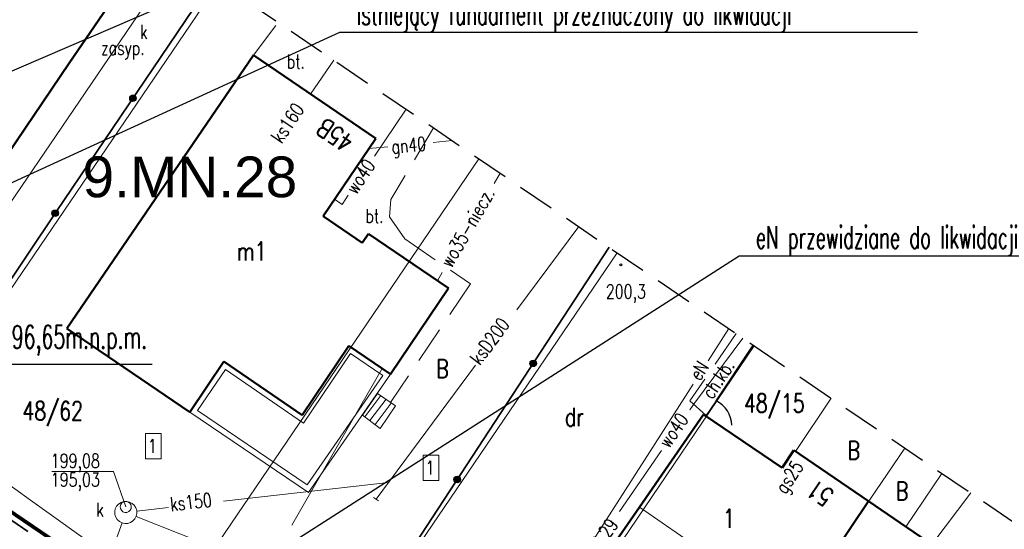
# Model space of a CAD drawing. Header units: centimetres. Extents: x 7405963 to 7406311, y 5744969 to 5745352.
# Tile 20 of 23: x 7406115 to 7406168, y 5745261 to 5745288. Entities that reach past the tile are written whole.
import ezdxf
from ezdxf import colors
from ezdxf.entities.mleader import LeaderData, LeaderLine
from ezdxf.enums import TextEntityAlignment as Align
from ezdxf.math import Vec2, Vec3

# ---------------------------------------------------------------- set-up
doc = ezdxf.new("R2010")
doc.units = ezdxf.units.CM
doc.header["$LTSCALE"] = 2
doc.header["$MEASUREMENT"] = 0
for name, pattern in [('0', [1.5, 1, -0.5]), ('2', [2, 1.5, -0.5]), ('2218', [1, 0.5, -0.5]), ('3901', [0]), ('PHANTOM2', [1.25, 0.625, -0.125, 0.125, -0.125, 0.125, -0.125])]:
    doc.linetypes.add(name, pattern=pattern)
for name, color, linetype, lineweight in [('__OPIS', 7, 'Continuous', 20), ('A-TEREN', 7, 'Continuous', 13), ('TEREN', 250, 'Continuous', 13)]:
    doc.layers.add(name, color=color, linetype=linetype, lineweight=lineweight)
for name, color, linetype in [('A-OPISY', 70, 'Continuous'), ('BETON', 7, '2'), ('BETON-OPIS', 7, '0'), ('BRAMA', 42, 'Continuous'), ('BUDYNKI', 7, 'Continuous'), ('BUDYNKI_-OPIS', 1, 'Continuous'), ('BUDYNKI_MUROWANE', 1, 'Continuous'), ('CHODNIK', 7, '0'), ('DZIALKI', 98, 'Continuous'), ('DZIALKI-OPIS', 98, 'Continuous'), ('ENERGIA', 10, 'Continuous'), ('ENERGIA-OPIS', 10, 'Continuous'), ('GAZ', 50, 'Continuous'), ('GAZ-OPIS', 7, 'Continuous'), ('KANALIZACJA', 36, 'Continuous'), ('KANALIZACJA-OPIS', 38, 'Continuous'), ('MDCP_nowa', 7, 'Continuous'), ('MPZP', 70, 'Continuous'), ('NAPIS', 7, 'Continuous'), ('NR_PORZADKOWY', 7, 'Continuous'), ('PLOT', 48, '3901'), ('RZEDNE', 7, 'Continuous'), ('SCHODY', 19, 'Continuous'), ('SKARPA', 201, 'Continuous'), ('STUDNIA_PODZIEMNA', 28, 'Continuous'), ('TARAS', 6, 'Continuous'), ('UZYTKI-OPIS', 98, '2218'), ('WLAZ_OKRAGLY', 42, 'Continuous'), ('WODOC-OPIS', 5, 'Continuous'), ('WODOCIAG', 5, 'Continuous'), ('zakres', 7, '0')]:
    doc.layers.add(name, color=color, linetype=linetype)
doc.styles.add('Arial-Bold', font='arial.ttf', dxfattribs={"width": 0.75})
doc.styles.add('RomanS', font='romans.shx', dxfattribs={"width": 0.75})
doc.styles.add('STYL1', font='SIMPLEX.SHX', dxfattribs={"width": 0.8})
doc.styles.add('STYL_ARIAL', font='simplex', dxfattribs={"width": 0.75, "oblique": 0.1})

# ---------------------------------------------------------------- blocks, each defined once
blk = doc.blocks.new('OTOF')
at = {"color": 0}
blk.add_arc((1.5, 0), 1.5, 116.7394, 180, dxfattribs=at)
blk = doc.blocks.new('SURS')
at = {"color": 0}
blk.add_circle((0, 0), 0.05, dxfattribs=at)
blk = doc.blocks.new('A$7E8815FB1995')
at = {"layer": 'BETON', "color": 7, "linetype": '0', "lineweight": 18}
for p, q in [((27.84, -13.46), (29.184, -11.69)), ((37.582, -17.396), (35.28, -21.26)), ((35.28, -21.26), (35.21, -22.21)), ((35.21, -22.21), (36.03, -23.39)), ((36.03, -23.39), (39.58, -25.82)), ((39.58, -25.82), (35.249, -32.231))]:
    blk.add_line(p, q, dxfattribs=at)
at = {"layer": 'BRAMA', "color": 7, "lineweight": 18}
blk.add_line((52.33, -32.94), (52.86, -32.15), dxfattribs=at)
at = {"layer": 'BUDYNKI', "color": 7, "lineweight": 50}
for p, q in [((17.75, -28.23), (27.84, -13.46)), ((27.84, -13.46), (34.46, -17.97)), ((34.46, -17.97), (31.61, -22.16)), ((31.61, -22.16), (33.73, -23.6)), ((33.73, -23.6), (34.06, -23.13)), ((34.06, -23.13), (38.39, -26.06)), ((38.39, -26.06), (35.26, -30.7)), ((24.41, -32.76), (17.75, -28.23)), ((33.01, -29.18), (30.48, -32.93)), ((35.26, -30.7), (33.01, -29.18)), ((26.25, -30.03), (24.41, -32.76)), ((30.48, -32.93), (26.25, -30.03)), ((52.185, -32.887), (48.722, -37.89)), ((56.428, -35.774), (52.185, -32.887)), ((57.074, -34.824), (56.428, -35.774)), ((61.112, -37.579), (57.074, -34.824)), ((57.018, -43.607), (61.112, -37.579)), ((65.61, -40.649), (61.112, -37.579)), ((48.722, -37.89), (45.449, -42.618))]:
    blk.add_line(p, q, dxfattribs=at)
at = {"layer": 'BUDYNKI', "color": 7, "lineweight": 18}
blk.add_line((48.722, -37.89), (57.018, -43.607), dxfattribs=at)
at = {"layer": 'BUDYNKI_MUROWANE', "color": 7, "lineweight": 50}
for p, q in [((17.89, -13.894), (22.482, -7.137)), ((14.04, -19.56), (17.89, -13.894))]:
    blk.add_line(p, q, dxfattribs=at)
at = {"layer": 'CHODNIK', "color": 7, "linetype": '0', "lineweight": 18}
for p, q in [((53.952, -28.518), (51.44, -32.15)), ((51.44, -32.15), (52.33, -32.94))]:
    blk.add_line(p, q, dxfattribs=at)
at = {"layer": 'DZIALKI', "color": 7, "lineweight": 18}
for p, q in [((6.95, -32.85), (23.811, -8.04)), ((9.13, -34.33), (25.994, -9.523)), ((40.038, -19.064), (23.17, -43.88)), ((30.65, -48.95), (47.511, -24.141)), ((44.97, -43.85), (54.916, -29.172)), ((9.13, -34.33), (23.17, -43.88)), ((53.09, -49.39), (63.065, -34.704))]:
    blk.add_line(p, q, dxfattribs=at)
at = {"layer": 'ENERGIA', "color": 10, "lineweight": 18}
for p, q in [((52.428, -29.994), (53.55, -28.244)), ((45.906, -40.164), (51.625, -31.246))]:
    blk.add_line(p, q, dxfattribs=at)
at = {"layer": 'GAZ', "color": 56, "lineweight": 18}
for p, q in [((37.566, -18.178), (38.591, -18.081)), ((35.112, -18.411), (34.094, -18.508)), ((59.082, -32), (57.163, -34.894)), ((66.632, -37.127), (64.53, -39.912))]:
    blk.add_line(p, q, dxfattribs=at)
at = {"layer": 'KANALIZACJA', "color": 34, "lineweight": 18}
for p, q in [((30.939, -15.571), (32.188, -13.731)), ((42.09, -27.226), (45.432, -22.729)), ((34.479, -37.467), (39.86, -30.227)), ((20.282, -35.974), (16.937, -35.974)), ((20.941, -37.883), (20.282, -35.974)), ((14.079, -36.29), (15.797, -37.515)), ((26.234, -37.58), (35.15, -36.563)), ((15.797, -37.515), (27.577, -45.919)), ((34.616, -37.56), (34.338, -37.371)), ((21.538, -38.115), (23.255, -37.919)), ((16.152, -51.563), (20.74, -38.748)), ((35.545, -43.941), (21.5, -38.403))]:
    blk.add_line(p, q, dxfattribs=at)
at = {"layer": 'NAPIS', "color": 7, "lineweight": 18}
for p, q in [((22.852, -33.913), (22.011, -33.913)), ((22.011, -33.913), (22.011, -35.282)), ((22.852, -35.282), (22.852, -33.913)), ((37.867, -35.084), (37.027, -35.084)), ((37.027, -35.084), (37.027, -36.453)), ((37.867, -36.453), (37.867, -35.084)), ((22.011, -35.282), (22.852, -35.282)), ((37.027, -36.453), (37.867, -36.453))]:
    blk.add_line(p, q, dxfattribs=at)
at = {"layer": 'PLOT', "color": 7, "linetype": '3901', "lineweight": 35}
for p, q in [((17.178, -21.932), (25.694, -9.345)), ((8.762, -34.46), (17.178, -21.932)), ((47.08, -23.848), (30.65, -48.95)), ((52.86, -32.15), (54.864, -29.137)), ((15.647, -39.214), (8.762, -34.46))]:
    blk.add_line(p, q, dxfattribs=at)
at = {"layer": 'PLOT', "color": 7}
for centre, radius in [((21.329, -15.797), 0.175), ((21.329, -15.797), 0.158), ((21.329, -15.797), 0.14), ((21.329, -15.797), 0.122), ((21.329, -15.797), 0.105), ((21.329, -15.797), 0.0875), ((21.329, -15.797), 0.07), ((21.329, -15.797), 0.0525), ((21.329, -15.797), 0.035), ((17.127, -22.009), 0.175), ((17.127, -22.009), 0.158), ((17.127, -22.009), 0.14), ((17.127, -22.009), 0.122), ((17.127, -22.009), 0.105), ((17.127, -22.009), 0.0875), ((17.127, -22.009), 0.07), ((17.127, -22.009), 0.0525), ((17.127, -22.009), 0.035), ((42.972, -30.124), 0.175), ((42.972, -30.124), 0.158), ((42.972, -30.124), 0.14), ((42.972, -30.124), 0.122), ((42.972, -30.124), 0.105), ((42.972, -30.124), 0.0875), ((42.972, -30.124), 0.07), ((42.972, -30.124), 0.0525), ((42.972, -30.124), 0.035), ((38.865, -36.399), 0.175), ((38.865, -36.399), 0.158), ((38.865, -36.399), 0.14), ((38.865, -36.399), 0.122), ((38.865, -36.399), 0.105), ((38.865, -36.399), 0.0875), ((38.865, -36.399), 0.07), ((38.865, -36.399), 0.0525), ((38.865, -36.399), 0.035)]:
    blk.add_circle(centre, radius, dxfattribs=at)
at = {"layer": 'SCHODY', "color": 7, "lineweight": 18}
for p, q in [((33.75, -32.92), (34.56, -31.75)), ((33.863, -33.006), (34.727, -31.866)), ((34.56, -31.75), (35.52, -32.42)), ((34.142, -33.217), (35.014, -32.067)), ((34.421, -33.429), (35.301, -32.267)), ((35.52, -32.42), (34.7, -33.64)), ((34.7, -33.64), (33.75, -32.92))]:
    blk.add_line(p, q, dxfattribs=at)
at = {"layer": 'SKARPA', "color": 7, "linetype": '0', "lineweight": 18}
blk.add_line((15.647, -39.214), (8.762, -34.46), dxfattribs=at)
at = {"layer": 'STUDNIA_PODZIEMNA', "color": 34, "lineweight": 18}
for p, q in [((20.448, -37.841), (20.554, -37.725)), ((20.554, -37.725), (20.685, -37.64)), ((20.685, -37.64), (20.834, -37.593)), ((20.834, -37.593), (20.991, -37.585)), ((20.991, -37.585), (21.144, -37.618)), ((21.144, -37.618), (21.283, -37.69)), ((21.283, -37.69), (21.399, -37.795)), ((21.399, -37.795), (21.484, -37.926)), ((20.344, -38.134), (20.377, -37.981)), ((20.351, -38.29), (20.344, -38.134)), ((20.399, -38.439), (20.351, -38.29)), ((20.377, -37.981), (20.448, -37.841)), ((21.484, -37.926), (21.532, -38.076)), ((21.54, -38.232), (21.507, -38.385)), ((21.532, -38.076), (21.54, -38.232)), ((20.484, -38.571), (20.399, -38.439)), ((20.6, -38.676), (20.484, -38.571)), ((20.74, -38.748), (20.6, -38.676)), ((20.893, -38.781), (20.74, -38.748)), ((21.049, -38.773), (20.893, -38.781)), ((21.198, -38.725), (21.049, -38.773)), ((21.33, -38.64), (21.198, -38.725)), ((21.435, -38.524), (21.33, -38.64)), ((21.507, -38.385), (21.435, -38.524))]:
    blk.add_line(p, q, dxfattribs=at)
at = {"layer": 'TARAS', "color": 7, "lineweight": 18}
for p, q in [((30.48, -32.93), (33.01, -29.18)), ((33.01, -29.18), (35.26, -30.7)), ((30.56, -33.348), (33.091, -29.597)), ((33.091, -29.597), (34.84, -30.779)), ((24.41, -32.76), (26.25, -30.03)), ((26.25, -30.03), (30.48, -32.93)), ((24.826, -32.68), (26.33, -30.448)), ((26.33, -30.448), (30.56, -33.348)), ((34.84, -30.779), (30.743, -36.695)), ((35.26, -30.7), (30.82, -37.11)), ((30.82, -37.11), (24.41, -32.76)), ((30.743, -36.695), (24.826, -32.68))]:
    blk.add_line(p, q, dxfattribs=at)
at = {"layer": 'WLAZ_OKRAGLY', "color": 7, "lineweight": 18}
for p, q in [((20.642, -37.859), (20.671, -37.753)), ((20.671, -37.753), (20.736, -37.664)), ((20.736, -37.664), (20.829, -37.605)), ((20.829, -37.605), (20.937, -37.583)), ((20.937, -37.583), (21.046, -37.602)), ((21.046, -37.602), (21.14, -37.659)), ((21.14, -37.659), (21.208, -37.746)), ((21.208, -37.746), (21.24, -37.851)), ((20.654, -37.969), (20.642, -37.859)), ((20.704, -38.067), (20.654, -37.969)), ((20.787, -38.14), (20.704, -38.067)), ((20.89, -38.179), (20.787, -38.14)), ((21, -38.177), (20.89, -38.179)), ((21.103, -38.136), (21, -38.177)), ((21.183, -38.061), (21.103, -38.136)), ((21.231, -37.961), (21.183, -38.061)), ((21.24, -37.851), (21.231, -37.961))]:
    blk.add_line(p, q, dxfattribs=at)
at = {"layer": 'WODOCIAG', "color": 5, "lineweight": 18}
for p, q in [((34.393, -18.928), (36.099, -16.388)), ((40.861, -20.397), (41.184, -19.843)), ((32.225, -21.256), (32.64, -21.54)), ((32.64, -21.54), (32.975, -21.041)), ((37.791, -25.655), (38.048, -25.215)), ((51.689, -32.273), (54.312, -28.762)), ((30.609, -37.683), (34.813, -30.398)), ((51.444, -32.627), (51.689, -32.273)), ((47.633, -38.136), (49.915, -34.837)), ((63.123, -38.951), (65.076, -36.07)), ((29.917, -38.876), (30.609, -37.683))]:
    blk.add_line(p, q, dxfattribs=at)
at = {"layer": 'zakres', "color": 7, "linetype": '0', "lineweight": 25}
for p, q in [((-47.048, 40.099), (54.916, -29.172)), ((54.916, -29.172), (97.09, -57.807))]:
    blk.add_line(p, q, dxfattribs=at)
at = {"layer": 'BRAMA', "color": 7, "rotation": 244.49171}
blk.add_blockref('OTOF', (52.86, -32.15), dxfattribs=at)
at = {"layer": 'RZEDNE', "color": 7}
blk.add_blockref('SURS', (47.71, -24.8), dxfattribs=at)
at = {"layer": 'BETON-OPIS', "color": 7, "style": 'STYL_ARIAL', "width": 0.75}
for p in [(30.138, -13.811), (34.392, -22.158)]:
    blk.add_text('bt.', height=0.75, dxfattribs=at).set_placement(p, align=Align.MIDDLE_CENTER)
at = {"layer": 'BUDYNKI_-OPIS', "color": 7, "style": 'STYL_ARIAL', "width": 0.75}
for s, p in [('m1', (26.941, -23.562)), ('1', (53.233, -38.012))]:
    blk.add_text(s, height=1, dxfattribs=at).set_placement(p, align=Align.TOP_LEFT)
at = {"layer": 'CHODNIK', "color": 7, "style": 'STYL_ARIAL', "width": 0.75}
blk.add_text('ch.kb.', height=0.75, rotation=56.368, dxfattribs=at).set_placement((52.967, -30.971), align=Align.MIDDLE_CENTER)
at = {"layer": 'DZIALKI-OPIS', "color": 7, "style": 'STYL_ARIAL', "width": 0.75}
for s, p in [('48/15', (54.37, -31.771)), ('48/62', (15.35, -32.187))]:
    blk.add_text(s, height=1, dxfattribs=at).set_placement(p, align=Align.TOP_LEFT)
at = {"layer": 'ENERGIA-OPIS', "color": 10, "style": 'STYL_ARIAL', "width": 0.75}
blk.add_text('eN', height=0.75, rotation=57.3282, dxfattribs=at).set_placement((51.936, -30.509), align=Align.MIDDLE_CENTER)
at = {"layer": 'GAZ-OPIS', "color": 56, "style": 'STYL_ARIAL', "width": 0.75}
for s, rotation, p in [('gn40', 5.4157, (36.24, -18.332)), ('gs25', 56.4441, (56.813, -36.265))]:
    blk.add_text(s, height=0.75, rotation=rotation, dxfattribs=at).set_placement(p, align=Align.MIDDLE_CENTER)
at = {"layer": 'KANALIZACJA', "color": 34, "style": 'STYL_ARIAL', "width": 0.75}
for s, rotation, p in [('ksD200', 53.3782, (39.488, -29.807)), ('ks150', 6.5036, (23.294, -37.371))]:
    blk.add_text(s, height=0.75, rotation=rotation, dxfattribs=at).set_placement(p, align=Align.TOP_LEFT)
for s, p in [('199,08', (16.886, -35.772)), ('195,03', (16.886, -36.784))]:
    blk.add_text(s, height=0.75, dxfattribs=at).set_placement(p)
blk.add_text('k', height=0.75, dxfattribs=at).set_placement((19.338, -37.653), align=Align.TOP_LEFT)
at = {"layer": 'KANALIZACJA-OPIS', "color": 34, "style": 'STYL_ARIAL', "width": 0.75}
for s, p in [('k', (21.707, -11.833)), ('zasyp.', (19.605, -12.699))]:
    blk.add_text(s, height=0.75, dxfattribs=at).set_placement(p, align=Align.TOP_LEFT)
blk.add_text('ks160', height=0.75, rotation=55.8323, dxfattribs=at).set_placement((28.74, -17.854), align=Align.TOP_LEFT)
at = {"layer": 'NAPIS', "color": 7, "style": 'STYL_ARIAL', "width": 0.75}
for p in [(22.139, -35.191), (37.155, -36.362)]:
    blk.add_text('1', height=0.75, dxfattribs=at).set_placement(p, align=Align.BOTTOM_LEFT)
at = {"layer": 'NR_PORZADKOWY', "color": 7, "style": 'STYL_ARIAL', "width": 0.75}
for s, p in [('45B', (32.796, -18.758)), ('51', (58.736, -37.916))]:
    blk.add_text(s, height=1, rotation=145.71, dxfattribs=at).set_placement(p, align=Align.TOP_LEFT)
at = {"layer": 'RZEDNE', "color": 7, "style": 'STYL_ARIAL', "width": 0.75}
blk.add_text('200,3', height=0.75, dxfattribs=at).set_placement((47.985, -26.242), align=Align.MIDDLE_CENTER)
at = {"layer": 'UZYTKI-OPIS', "color": 86, "style": 'STYL_ARIAL', "width": 0.75}
for s, p in [('B', (15.301, -27.939)), ('B', (37.725, -29.911)), ('dr', (44.684, -32.523)), ('B', (59.959, -34.322)), ('B', (62.576, -36.524))]:
    blk.add_text(s, height=1, dxfattribs=at).set_placement(p, align=Align.TOP_LEFT)
at = {"layer": 'WODOC-OPIS', "color": 5, "style": 'STYL_ARIAL', "width": 0.75}
for s, rotation, p in [('wo40', 56.1232, (33.624, -20.022)), ('wo35-niecz.', 59.7241, (39.41, -22.771)), ('wo40', 55.3229, (50.55, -33.747)), ('198,29', 55.3229, (46.551, -39.719))]:
    blk.add_text(s, height=0.75, rotation=rotation, dxfattribs=at).set_placement(p, align=Align.MIDDLE_CENTER)

msp = doc.modelspace()

# ---------------------------------------------------------------- hatches: boundary and pattern name
at = {"layer": 'A-TEREN', "linetype": 'Continuous', "lineweight": 5, "transparency": 33554483}
h = msp.add_hatch(dxfattribs=at)
h.set_pattern_fill('AR-CONC', color=252, scale=0.01, angle=354)
h.set_pattern_definition([(44, (0, 0), (1.795205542, -0.34895253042), [0.1905, -2.0955]), (349, (0, 0), (-0.1507890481, 1.93693893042), [0.1524, -1.6764]), (94.451, (0.1496, -0.029), (1.64442213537, 1.58797706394), [0.1619, -1.7809]), (40.1842, (0.053, 0.5052), (2.6519942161, -0.7014749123), [0.28575, -3.14325]), (90.6356, (0.274, 0.4468), (2.6196672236, 2.21254633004), [0.24285, -2.67135]), (345.184, (0.053, 0.5052), (2.6196704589, 2.2125415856), [0.2286, -2.5146]), (15, (0.2924, 0.3524), (1.40094660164, -1.17553367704), [0.1905, -2.0955]), (320, (0.2924, 0.3524), (0.8071635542, 1.76718894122), [0.1524, -1.6764]), (65.4514, (0.4092, 0.2544), (2.20810643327, 0.59165977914), [0.1619, -1.7809]), (31.5, (0, 0), (0.119100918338, 0.837689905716), [0, -1.65608, 0, -1.7018, 0, -1.68275]), (1.5, (0, 0), (0.76925338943, 0.92647218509), [0, -0.97028, 0, -1.61798, 0, -0.64135]), (321.5, (-0.5633, 0.0592), (1.342489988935, -0.1987043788), [0, -0.635, 0, -1.9812, 0, -2.6289]), (311.5, (-0.8159, 0.0858), (1.49975506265, 0.0980348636), [0, -0.8255, 0, -1.31572, 0, -1.8669])])
h.paths.add_polyline_path([(7406037.766, 5745272.109, -0.041242), (7406037.626, 5745271.097, 0.042622)])
h.paths.add_polyline_path([(7406044.274, 5745290.705), (7406049.207, 5745287.29), (7406045.42, 5745281.75), (7406055.702, 5745274.721), (7406051.77, 5745268.97), (7406058.878, 5745263.698), (7406063.894, 5745260.226), (7406064.804, 5745261.542), (7406068.233, 5745259.168), (7406059.796, 5745246.98), (7406033.919, 5745264.926), (7406032.676, 5745263.108), (7406081.644, 5745188.573), (7406101.703, 5745201.751), (7406114.234, 5745219.83), (7406116.86, 5745223.561), (7406100.392, 5745234.96), (7406107.632, 5745245.419), (7406124.097, 5745234.016), (7406125.534, 5745235.826), (7406115.32, 5745251.62), (7406105.462, 5745258.288), (7406089.071, 5745271.462), (7406082.698, 5745276.857), (7406082.639, 5745279.701), (7406048.946, 5745302.693), (7406047.892, 5745305.126), (7406042.957, 5745304.312), (7406044.081, 5745301.723), (7406027.46, 5745298.41), (7406030.112, 5745294.426, -0.198666)])
edge = h.paths.add_edge_path()
edge.add_arc((7406077.021, 5745225.751), 4.742, 0, 360)
h.paths.add_polyline_path([(7406055.702, 5745274.721), (7406051.77, 5745268.97), (7406059.691, 5745263.291), (7406059.618, 5745263.186), (7406060.19, 5745262.79), (7406063.894, 5745260.226), (7406064.804, 5745261.542), (7406068.233, 5745259.168), (7406075.23, 5745269.276), (7406067.526, 5745274.609), (7406067.451, 5745274.501), (7406049.18, 5745287.25), (7406045.42, 5745281.75)])
h.paths.add_polyline_path([(7406075.545, 5745252.161), (7406082.784, 5745262.619), (7406107.632, 5745245.419), (7406100.392, 5745234.96)])

# ---------------------------------------------------------------- linework, layer by layer
at = {"layer": 'MPZP', "lineweight": 50}
msp.add_lwpolyline([(7406050.406, 5745305.534), (7406155.404, 5745234.23), (7406120.4, 5745182.7), (7406045.96, 5745134.19), (7406007.358, 5745194.311)], dxfattribs=at)

# ---------------------------------------------------------------- block references
at = {"layer": 'MDCP_nowa'}
msp.add_blockref('A$7E8815FB1995', (7406100, 5745300), dxfattribs=at)

# ---------------------------------------------------------------- next in the draw order: leaders
at = {"layer": '__OPIS', "color": 0, "lineweight": -3}
ml = msp.add_multileader_mtext('Standard', dxfattribs=at)
ml.set_content('{\\W0.6;Istniejący fundament przeznaczony do likwidacji}', style='STYL1')
ml.set_leader_properties()
ml.build(insert=Vec2(0, 0))
ml.multileader.update_dxf_attribs({"has_text_frame": 1, "text_left_attachment_type": 6, "text_right_attachment_type": 6, "dogleg_length": 0.1, "arrow_head_size": 1})
ctx = ml.context
ctx.base_point, ctx.char_height, ctx.arrow_head_size, ctx.landing_gap_size, ctx.plane_origin = Vec3(7406132.622, 5745287.777, -20357.027), 1.2, 1, 0.8, Vec3(7456743.611, 5700583.851, -20357.027)
ctx.left_attachment, ctx.right_attachment = 6, 6
notes = []
notes.append((ctx, [(0, (1, 1, 0), (7406132.522, 5745287.777, -20357.027), (1, 0), 0.1, [(0, [(7406078.44, 5745263.02, -20357.027)], 0, [])])]))
ctx.mtext.insert, ctx.mtext.rotation, ctx.mtext.width, ctx.mtext.line_spacing_factor, ctx.mtext.flow_direction = Vec3(7406133.422, 5745289.373, -20357.027), -5.954776, 30.03052, 0.8, 5
ctx.mtext.has_bg_fill, ctx.mtext.bg_color, ctx.mtext.bg_scale_factor, ctx.mtext.bg_transparency, ctx.mtext.use_window_bg_color = 1, -1027028792, 1.5, 0, 1
for ctx, leaders in notes:
    for number, flags, end, landing, length, lines in leaders:
        leader = LeaderData()
        leader.index, (leader.has_last_leader_line, leader.has_dogleg_vector, leader.attachment_direction) = number, flags
        leader.last_leader_point, leader.dogleg_vector, leader.dogleg_length = Vec3(end), Vec3(landing), length
        for number, points, colour, breaks in lines:
            line = LeaderLine()
            line.index, line.vertices, line.color, line.breaks = number, Vec3.list(points), colors.encode_raw_color(colour), breaks
            leader.lines.append(line)
        ctx.leaders.append(leader)

# ---------------------------------------------------------------- next in the draw order: texts
at = {"layer": 'A-OPISY', "linetype": 'ByBlock', "insert": (7406111.045, 5745271.93), "char_height": 1.25, "width": 6.04165, "attachment_point": 1, "rotation": 0.0083, "style": 'RomanS', "bg_fill": 3, "box_fill_scale": 1.5, "bg_fill_color": 251, "bg_fill_transparency": 0}
msp.add_mtext('\\pxsm1,;{\\W0.6;0,00=196,65m.n.p.m.}', dxfattribs=at)
at = {"layer": 'MPZP', "style": 'Arial-Bold'}
msp.add_text('9.MN.28', height=2.2, dxfattribs=at).set_placement((7406124.409, 5745279.956), align=Align.MIDDLE_CENTER)

# ---------------------------------------------------------------- next in the draw order: linework, layer by layer
at = {"layer": 'A-OPISY', "linetype": 'ByBlock'}
msp.add_lwpolyline([(7406090.349, 5745253.028), (7406110.528, 5745269.833), (7406122.365, 5745269.833)], dxfattribs=at)

# ---------------------------------------------------------------- next in the draw order: leaders
at = {"layer": '__OPIS', "color": 0, "lineweight": -3}
ml = msp.add_multileader_mtext('Standard', dxfattribs=at)
ml.set_content('\\pxi-3,l3,t3;{\\W0.6;fr. woD150-przewidziany do likwidacji}', style='STYL1')
ml.set_leader_properties()
ml.build(insert=Vec2(0, 0))
ml.multileader.update_dxf_attribs({"has_text_frame": 1, "text_left_attachment_type": 6, "text_right_attachment_type": 6, "dogleg_length": 0.1, "arrow_head_size": 1})
ctx = ml.context
ctx.base_point, ctx.char_height, ctx.arrow_head_size, ctx.landing_gap_size, ctx.plane_origin = Vec3(7406127.827, 5745291.264, -20357.027), 1.2, 1, 0.8, Vec3(7456642.186, 5700532.761, -20357.027)
ctx.left_attachment, ctx.right_attachment = 6, 6
notes = []
notes.append((ctx, [(0, (1, 1, 0), (7406127.727, 5745291.264, -20357.027), (1, 0), 0.1, [(0, [(7406071.937, 5745267.197, -20357.027)], 0, [])])]))
ctx.mtext.insert, ctx.mtext.rotation, ctx.mtext.width, ctx.mtext.line_spacing_factor, ctx.mtext.flow_direction = Vec3(7406128.627, 5745292.86, -20357.027), -5.954776, 30.03052, 0.8, 5
ctx.mtext.has_bg_fill, ctx.mtext.bg_color, ctx.mtext.bg_scale_factor, ctx.mtext.bg_transparency, ctx.mtext.use_window_bg_color = 1, -1027028792, 1.5, 0, 1
for ctx, leaders in notes:
    for number, flags, end, landing, length, lines in leaders:
        leader = LeaderData()
        leader.index, (leader.has_last_leader_line, leader.has_dogleg_vector, leader.attachment_direction) = number, flags
        leader.last_leader_point, leader.dogleg_vector, leader.dogleg_length = Vec3(end), Vec3(landing), length
        for number, points, colour, breaks in lines:
            line = LeaderLine()
            line.index, line.vertices, line.color, line.breaks = number, Vec3.list(points), colors.encode_raw_color(colour), breaks
            leader.lines.append(line)
        ctx.leaders.append(leader)

# ---------------------------------------------------------------- next in the draw order: leaders
ml = msp.add_multileader_mtext('Standard', dxfattribs=at)
ml.set_content('{\\W0.6;eND-przewidziany do likwidacji}', style='STYL1')
ml.set_leader_properties()
ml.build(insert=Vec2(0, 0))
ml.multileader.update_dxf_attribs({"has_text_frame": 1, "text_left_attachment_type": 6, "text_right_attachment_type": 6, "dogleg_length": 0.1, "arrow_head_size": 1})
ctx = ml.context
ctx.base_point, ctx.char_height, ctx.arrow_head_size, ctx.landing_gap_size, ctx.plane_origin = Vec3(7406117.368, 5745299.073, -20357.027), 1.2, 1, 0.8, Vec3(7456641.925, 5700536.727, -20357.027)
ctx.left_attachment, ctx.right_attachment = 6, 6
notes = []
notes.append((ctx, [(0, (1, 1, 0), (7406117.268, 5745299.073, -20357.027), (1, 0), 0.1, [(0, [(7406069.906, 5745273.763, -20357.027)], 0, [])])]))
ctx.mtext.insert, ctx.mtext.rotation, ctx.mtext.width, ctx.mtext.line_spacing_factor, ctx.mtext.flow_direction = Vec3(7406118.168, 5745300.669, -20357.027), -5.954776, 30.03052, 0.8, 5
ctx.mtext.has_bg_fill, ctx.mtext.bg_color, ctx.mtext.bg_scale_factor, ctx.mtext.bg_transparency, ctx.mtext.use_window_bg_color = 1, -1027028792, 1.5, 0, 1
for ctx, leaders in notes:
    for number, flags, end, landing, length, lines in leaders:
        leader = LeaderData()
        leader.index, (leader.has_last_leader_line, leader.has_dogleg_vector, leader.attachment_direction) = number, flags
        leader.last_leader_point, leader.dogleg_vector, leader.dogleg_length = Vec3(end), Vec3(landing), length
        for number, points, colour, breaks in lines:
            line = LeaderLine()
            line.index, line.vertices, line.color, line.breaks = number, Vec3.list(points), colors.encode_raw_color(colour), breaks
            leader.lines.append(line)
        ctx.leaders.append(leader)

# ---------------------------------------------------------------- next in the draw order: leaders
ml = msp.add_multileader_mtext('Standard', dxfattribs=at)
ml.set_content('{\\W0.6;k-przewidziana do likwidacji}', style='STYL1')
ml.set_leader_properties()
ml.build(insert=Vec2(0, 0))
ml.multileader.update_dxf_attribs({"has_text_frame": 1, "text_left_attachment_type": 6, "text_right_attachment_type": 6, "dogleg_length": 0.1, "arrow_head_size": 1})
ctx = ml.context
ctx.base_point, ctx.char_height, ctx.arrow_head_size, ctx.landing_gap_size, ctx.plane_origin = Vec3(7406122.814, 5745295.078), 1.2, 1, 0.8, Vec3(7456642.12, 5700532.899)
ctx.left_attachment, ctx.right_attachment = 6, 6
notes = []
notes.append((ctx, [(0, (1, 1, 0), (7406122.714, 5745295.078), (1, 0), 0.1, [(0, [(7406065.401, 5745266.028)], 0, [])])]))
ctx.mtext.insert, ctx.mtext.rotation, ctx.mtext.width, ctx.mtext.line_spacing_factor, ctx.mtext.flow_direction = Vec3(7406123.614, 5745296.674), -5.954776, 30.03052, 0.8, 5
ctx.mtext.has_bg_fill, ctx.mtext.bg_color, ctx.mtext.bg_scale_factor, ctx.mtext.bg_transparency, ctx.mtext.use_window_bg_color = 1, -1027028792, 1.5, 0, 1
for ctx, leaders in notes:
    for number, flags, end, landing, length, lines in leaders:
        leader = LeaderData()
        leader.index, (leader.has_last_leader_line, leader.has_dogleg_vector, leader.attachment_direction) = number, flags
        leader.last_leader_point, leader.dogleg_vector, leader.dogleg_length = Vec3(end), Vec3(landing), length
        for number, points, colour, breaks in lines:
            line = LeaderLine()
            line.index, line.vertices, line.color, line.breaks = number, Vec3.list(points), colors.encode_raw_color(colour), breaks
            leader.lines.append(line)
        ctx.leaders.append(leader)

# ---------------------------------------------------------------- next in the draw order: linework, layer by layer
at = {"layer": 'TEREN', "color": 6, "linetype": 'PHANTOM2', "ltscale": 5, "true_color": 0xff0fff}
msp.add_lwpolyline([(7406012.1, 5745303.37, 0.2, 0.2, 0), (7406016.54, 5745302.25, 0.2, 0.2, 0), (7406046.49, 5745308.22, 0.2, 0.2, 0), (7406155.406, 5745234.224, 0.2, 0.2, 0)], format="xyseb", dxfattribs=at)

# ---------------------------------------------------------------- next in the draw order: leaders
at = {"layer": '__OPIS', "color": 0, "lineweight": -3}
ml = msp.add_multileader_mtext('Standard', dxfattribs=at)
ml.set_content('{\\W0.6;eN przewidziane do likwidacji}', style='STYL1')
ml.set_leader_properties()
ml.build(insert=Vec2(0, 0))
ml.multileader.update_dxf_attribs({"has_text_frame": 1, "text_left_attachment_type": 6, "text_right_attachment_type": 6, "dogleg_length": 0.1, "arrow_head_size": 1})
ctx = ml.context
ctx.base_point, ctx.char_height, ctx.arrow_head_size, ctx.landing_gap_size, ctx.plane_origin = Vec3(7406154.208, 5745275.69), 1.2, 1, 0.8, Vec3(7456765.197, 5700571.764)
ctx.left_attachment, ctx.right_attachment = 6, 6
notes = []
notes.append((ctx, [(0, (1, 1, 0), (7406154.108, 5745275.69), (1, 0), 0.1, [(0, [(7406087.232, 5745232.892)], 0, [])])]))
ctx.mtext.insert, ctx.mtext.rotation, ctx.mtext.width, ctx.mtext.line_spacing_factor, ctx.mtext.flow_direction = Vec3(7406155.008, 5745277.286), -5.954776, 30.03052, 0.8, 5
ctx.mtext.has_bg_fill, ctx.mtext.bg_color, ctx.mtext.bg_scale_factor, ctx.mtext.bg_transparency, ctx.mtext.use_window_bg_color = 1, -1027028792, 1.5, 0, 1
for ctx, leaders in notes:
    for number, flags, end, landing, length, lines in leaders:
        leader = LeaderData()
        leader.index, (leader.has_last_leader_line, leader.has_dogleg_vector, leader.attachment_direction) = number, flags
        leader.last_leader_point, leader.dogleg_vector, leader.dogleg_length = Vec3(end), Vec3(landing), length
        for number, points, colour, breaks in lines:
            line = LeaderLine()
            line.index, line.vertices, line.color, line.breaks = number, Vec3.list(points), colors.encode_raw_color(colour), breaks
            leader.lines.append(line)
        ctx.leaders.append(leader)

doc.saveas('drawing.dxf')
